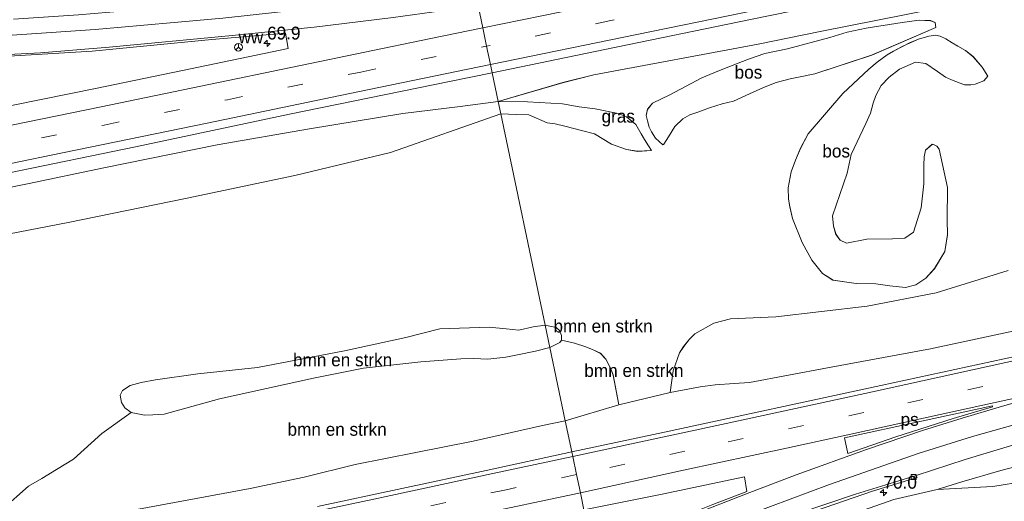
# Model space of a CAD drawing. Header units: millimetres. Extents: x 180000 to 190000, y 466229 to 468626.
# Tile 57 of 202: x 182049 to 182240, y 467995 to 468089. Entities that reach past the tile are written whole.
import ezdxf
from ezdxf.enums import TextEntityAlignment as Align

# ---------------------------------------------------------------- set-up
doc = ezdxf.new("R2010")
doc.units = ezdxf.units.MM
doc.linetypes.add('39strp', pattern=[12, 3, -9])
for name, color, linetype, lineweight in [('as-bs-kilometr', 13, 'Continuous', 18), ('bp-b5-bomenstruiken', 93, 'Continuous', 18), ('bp-b5-bos', 93, 'Continuous', 18), ('bp-b5-grasland', 93, 'Continuous', 18), ('bw-bs-rona', 8, 'Continuous', 18), ('gw-bs-kruinlijn', 93, 'Continuous', 18), ('gw-bs-teenlijn', 93, 'Continuous', 18), ('mk-b5-vlakmark', 8, 'Continuous', 18), ('mk-bs-39streep 0.15', 8, '39strp', 18), ('mk-bs-streep 0.15', 8, 'Continuous', 18), ('og-bs-hulpgeometrie', 53, 'Continuous', 18), ('vh-b5-verh_soort', 8, 'Continuous', 18), ('wh-bs-kolk', 8, 'Continuous', 18)]:
    doc.layers.add(name, color=color, linetype=linetype, lineweight=lineweight)
doc.styles.add('rtw_iso', font='iso-rtw.shx')

# ---------------------------------------------------------------- blocks, each defined once
blk = doc.blocks.new('kolk')
blk.add_lwpolyline([(-0.5, -0.5), (0.5, -0.5), (0.5, 0.5), (-0.5, 0.5)], close=True)
blk = doc.blocks.new('wegwijzer')
for q in [(-0.53, -0.53), (0, 0.75), (0.53, -0.53)]:
    blk.add_line((0, 0), q)
blk.add_circle((0, 0), 0.75)
blk = doc.blocks.new('dtbattr')
at = {"style": 'rtw_iso'}
blk.add_attdef('TAG', (0.59, 0.87), '', height=2.5, dxfattribs=at)
blk = doc.blocks.new('dtbattr-r')
at = {"style": 'rtw_iso'}
blk.add_attdef('TAG', text='', height=2.5, dxfattribs=at).set_placement((0, 0), align=Align.MIDDLE_CENTER)
blk = doc.blocks.new('d33az_ACAD_1_FMEBLOCK78')
at = {"layer": 'bp-b5-bos'}
blk.add_polyline3d([(-91.71, -41.87, 35.55), (-105.76, -46.26, 35.59), (-119.18, -48.81, 35.5), (-136.96, -50.91, 35.41), (-145.8, -51.33, 35.53), (-149.03, -52.14, 35.49), (-152.75, -54.21, 35.66), (-153.81, -55.25, 35.85), (-154.94, -56.71, 35.94), (-155.77, -57.94, 36.08), (-156.98, -61.43, 36.94), (-157.57, -65.67, 37.51), (-167.59, -68.03, 37.69), (-168.65, -62.24, 39.6), (-169.17, -60.89, 39.89), (-170.08, -59.17, 40.22), (-171.16, -58.03, 40.55), (-172.59, -57.31, 41.1), (-173.99, -56.76, 41.41), (-176.18, -56.06, 41.76), (-178.71, -55.48, 41.99), (-178.7, -54.53, 41.99), (-179.13, -53.58, 41.99), (-179.78, -52.99, 41.99), (-181.91, -52.52, 41.99), (-190.55, -11.38, 36.58), (-187.59, -11.53, 36.5), (-185.09, -11.59, 36.5), (-181.51, -13.16, 36.38), (-179.99, -13.3, 36.38), (-178.08, -13.79, 36.37), (-174.82, -14.62, 36.33), (-172.3, -15.26, 36.32), (-168.98, -17.29, 36.39), (-166.09, -18.33, 36.39), (-163.92, -18.69, 36.38), (-161.18, -18.54, 36.34), (-161.81, -17.6, 36.55), (-162.57, -16.37, 36.82), (-163.21, -15.28, 37.03), (-163.7, -14.37, 37.19), (-164.28, -13.44, 37.3), (-166.05, -11.99, 37.42), (-167.7, -11.35, 37.47), (-172.17, -10.44, 37.44), (-175.31, -10.04, 37.26), (-178.53, -9.44, 37.1), (-185.36, -9.08, 36.93), (-191.05, -9.01, 36.92), (-178.51, -5.32, 37.15), (-172.41, -3.8, 37.12), (-140.41, 2.21, 37.1), (-128.34, 4.63, 36.98), (-84.01, 13.45, 37.36)], dxfattribs=at)
for points in [[(-160.43, -16.11, 36.48), (-159.01, -17.42, 36.17), (-158.86, -17.33, 36.06), (-158.79, -17.29, 36.05), (-157.91, -15.87, 35.73), (-156.64, -13.87, 35.56), (-155.11, -12.37, 35.49), (-153.71, -11.59, 35.41), (-151.99, -10.98, 35.31), (-149.89, -10.22, 35.2), (-147.44, -9.45, 35.09), (-145.25, -8.95, 34.97), (-142.09, -7.5, 34.94), (-139.38, -6.24, 34.92), (-136.93, -5.27, 34.93), (-134.18, -4.57, 34.95), (-132.27, -4.21, 34.99), (-129.36, -3.58, 35.05), (-118.32, 0.06, 35.33), (-105.83, 5.4, 36.71), (-105.94, 6.4, 36.79), (-106.88, 6.75, 36.84), (-109.08, 6.85, 36.85), (-112.4, 6.43, 36.84), (-119.39, 5.29, 36.86), (-123.06, 4.54, 36.86), (-126.49, 3.49, 36.83), (-134.7, 1.3, 36.8), (-139.13, 0.39, 36.78), (-142.32, -0.71, 36.86), (-145.78, -2.11, 36.91), (-148.31, -3.09, 37.01), (-151.39, -4.39, 37.05), (-157.63, -7.69, 37.01), (-160.98, -9.33, 36.97), (-162, -10.51, 36.94), (-162.27, -11.7, 36.91), (-162, -12.73, 36.84), (-161.63, -13.98, 36.75), (-161.21, -14.91, 36.62)], [(-130.67, -15.26, 35.17), (-132.19, -18.11, 35.19), (-133.16, -20.38, 35.3), (-133.99, -22.66, 35.57), (-134.6, -25.82, 35.7), (-134.52, -27.98, 35.87), (-134.24, -29.47, 36.06), (-133.72, -31.76, 36.08), (-131.82, -36.45, 36.06), (-129.98, -39.9, 36), (-127.89, -42.5, 35.86), (-125.85, -43.77, 35.72), (-121.32, -44.42, 35.65), (-117.53, -44.48, 35.68), (-114.76, -44.88, 35.77), (-111.74, -45.18, 35.79), (-109.7, -44.69, 35.68), (-107.75, -43.4, 35.63), (-106.07, -41.54, 35.67), (-104.04, -38.22, 35.64), (-103.52, -34.92, 35.69), (-103.59, -32.01, 35.75), (-103.54, -25.7, 36.13), (-105.16, -18.25, 36.55), (-105.63, -17.67, 36.65), (-106.13, -17.44, 36.76), (-106.52, -17.33, 36.8), (-107.8, -18.47, 37.03), (-108.06, -19.74, 37.24), (-108.17, -21.37, 37.44), (-108.17, -25.04, 37.65), (-108.64, -29.72, 37.72), (-110.17, -34.45, 37.77), (-111.86, -35.62, 37.88), (-114.28, -35.74, 37.88), (-119.26, -35.8, 37.8), (-123.24, -36.59, 37.74), (-124.47, -36, 37.76), (-125.27, -34.9, 37.73), (-125.73, -33.25, 37.74), (-125.92, -31.25, 37.75), (-123.1, -22.92, 37.81), (-122.32, -19.32, 37.99), (-119.46, -13.25, 37.67), (-118.54, -11.26, 37.54), (-117.99, -9.32, 37.45), (-117.49, -7.84, 37.38), (-116.43, -5.89, 37.32), (-114.91, -4.22, 37.33), (-112.9, -2.68, 37.41), (-109.79, -1.35, 37.62), (-107.79, -1.6, 37.58), (-105.52, -3.16, 37.43), (-103.94, -4.24, 37.27), (-102.79, -4.78, 37.1), (-100.22, -5.72, 36.91), (-99.02, -5.71, 36.82), (-98.13, -5.59, 36.75), (-96.46, -4.94, 36.54), (-95.68, -4.04, 36.45), (-96.78, -2.32, 36.33), (-98.53, -0.26, 36.31), (-100.01, 0.96, 36.33), (-101.52, 1.78, 36.38), (-102.62, 2.46, 36.42), (-103.86, 3.2, 36.47), (-104.99, 3.75, 36.47), (-105.85, 3.92, 36.49), (-107.15, 3.71, 36.49), (-109.22, 3.16, 36.41), (-110.81, 2.47, 36.32), (-112.34, 1.71, 36.23), (-114.05, 0.81, 36.05), (-115.3, 0.1, 35.85), (-117.26, -1.34, 35.6), (-118.84, -2.7, 35.49), (-123.94, -7.42, 35.35)]]:
    blk.add_polyline3d(points, close=True, dxfattribs=at)
blk = doc.blocks.new('hecto')
for p, q in [((0, 0.625), (-0.625, 0)), ((0, -0.625), (0, 0.625)), ((-0.625, 0), (0.625, 0)), ((0.625, 0), (0, -0.625))]:
    blk.add_line(p, q)

msp = doc.modelspace()

# ---------------------------------------------------------------- linework, layer by layer
at = {"layer": 'bp-b5-bomenstruiken'}
for points in [[(182151.02, 468029.05, 41.99), (182151.93, 468024.7, 42), (182149.16, 468023.96, 41.81), (182145.63, 468023.25, 41.69), (182143.34, 468022.82, 41.72), (182139.86, 468022.43, 41.81), (182137.15, 468022.56, 41.77), (182134.58, 468022.45, 41.84), (182126.79, 468021.9, 42.21), (182115.62, 468020.65, 42.32), (182105.86, 468018.69, 42.23), (182087.6, 468014.66, 41.94), (182076.82, 468011.68, 41.65), (182074.6, 468011.55, 41.7), (182072.99, 468011.51, 41.74), (182070.36, 468012.01, 41.89), (182069.15, 468012.94, 41.9), (182068.48, 468013.98, 41.89), (182068.22, 468015.41, 41.86), (182068.68, 468016.33, 41.85), (182070.16, 468017.26, 41.85), (182072.29, 468017.89, 41.82), (182075.13, 468018.41, 41.81), (182083.35, 468019.59, 41.89), (182094.99, 468020.8, 42.08), (182111.95, 468024.03, 42.33), (182123.85, 468026.64, 42.46), (182130.5, 468028.32, 42.41), (182140.13, 468028.65, 42.03), (182143.42, 468028.33, 42.03), (182145.88, 468028.06, 41.89), (182148.67, 468028.7, 41.85)], [(182153.87, 468025.63, 42), (182151.93, 468024.7, 42), (182151.02, 468029.05, 41.99), (182153.15, 468028.58, 41.99), (182153.8, 468028, 41.99), (182154.23, 468027.04, 41.99), (182154.22, 468026.09, 41.99)], [(182165.34, 468013.55, 37.69), (182154.94, 468010.39, 37.53), (182151.93, 468024.7, 42), (182153.87, 468025.63, 42), (182154.22, 468026.09, 41.99), (182156.75, 468025.51, 41.76), (182158.95, 468024.81, 41.41), (182160.34, 468024.26, 41.1), (182161.77, 468023.55, 40.55), (182162.85, 468022.41, 40.22), (182163.76, 468020.68, 39.89), (182164.28, 468019.34, 39.6)]]:
    msp.add_polyline3d(points, close=True, dxfattribs=at)
for points in [[(182045.27, 467993.11, 37.83), (182050.36, 467997.7, 38.59), (182052.99, 467999.17, 38.91), (182055.84, 468000.91, 39.26), (182059.17, 468002.95, 39.86), (182064.66, 468007.95, 40.51), (182070.36, 468012.01, 41.89), (182072.99, 468011.51, 41.74), (182074.6, 468011.55, 41.7), (182076.82, 468011.68, 41.65), (182087.6, 468014.66, 41.94), (182105.86, 468018.69, 42.23), (182115.62, 468020.65, 42.32), (182126.79, 468021.9, 42.21), (182134.58, 468022.45, 41.84), (182137.15, 468022.56, 41.77), (182139.86, 468022.43, 41.81), (182143.34, 468022.82, 41.72), (182145.63, 468023.25, 41.69), (182149.16, 468023.96, 41.81), (182151.93, 468024.7, 42), (182154.94, 468010.39, 37.53), (182150.47, 468009.5, 37.56), (182136.98, 468006.46, 37.49), (182125.81, 468004.25, 37.55), (182114.03, 468001.92, 37.42), (182104.07, 467999.41, 37.37), (182093.56, 467997.2, 37.3), (182070.05, 467992.85, 37.32)], [(182251.07, 467999.72, 36.35), (182238.2, 467997.64, 37.07), (182227.39, 467997.02, 38), (182232.18, 467998.5, 38.01), (182239.77, 468000.73, 37.91), (182249.73, 468003.31, 38.01)]]:
    msp.add_polyline3d(points, dxfattribs=at)
at = {"layer": 'bp-b5-bos'}
for points in [[(182174.07, 468064.24, 36.06), (182173.92, 468064.16, 36.17), (182172.5, 468065.46, 36.48), (182171.72, 468066.66, 36.62), (182171.3, 468067.59, 36.75), (182170.93, 468068.85, 36.84), (182170.66, 468069.87, 36.91), (182170.93, 468071.07, 36.94), (182171.95, 468072.24, 36.97), (182175.3, 468073.89, 37.01), (182181.54, 468077.18, 37.05), (182184.62, 468078.48, 37.01), (182187.15, 468079.46, 36.91), (182190.61, 468080.86, 36.86), (182193.8, 468081.96, 36.78), (182198.23, 468082.87, 36.8), (182206.44, 468085.06, 36.83), (182209.87, 468086.11, 36.86), (182213.54, 468086.86, 36.86), (182220.53, 468088, 36.84), (182223.86, 468088.43, 36.85), (182226.05, 468088.33, 36.84), (182226.99, 468087.98, 36.79), (182227.11, 468086.97, 36.71), (182214.62, 468081.63, 35.33), (182203.57, 468078, 35.05), (182200.67, 468077.36, 34.99), (182198.75, 468077.01, 34.95), (182196, 468076.3, 34.93), (182193.55, 468075.33, 34.92), (182190.84, 468074.07, 34.94), (182187.69, 468072.63, 34.97), (182185.49, 468072.12, 35.09), (182183.05, 468071.35, 35.2), (182180.94, 468070.6, 35.31), (182179.22, 468069.98, 35.41), (182177.83, 468069.2, 35.49), (182176.29, 468067.7, 35.56), (182175.02, 468065.7, 35.73), (182174.14, 468064.29, 36.05)], [(182234.4, 468081.32, 36.31), (182236.15, 468079.25, 36.33), (182237.25, 468077.53, 36.45), (182236.48, 468076.63, 36.54), (182234.8, 468075.98, 36.75), (182233.92, 468075.86, 36.82), (182232.71, 468075.86, 36.91), (182230.15, 468076.79, 37.1), (182228.99, 468077.33, 37.27), (182227.41, 468078.41, 37.43), (182225.14, 468079.98, 37.58), (182223.14, 468080.23, 37.62), (182220.03, 468078.89, 37.41), (182218.02, 468077.35, 37.33), (182216.5, 468075.68, 37.32), (182215.44, 468073.74, 37.38), (182214.94, 468072.25, 37.45), (182214.39, 468070.32, 37.54), (182213.48, 468068.32, 37.67), (182210.61, 468062.26, 37.99), (182209.83, 468058.65, 37.81), (182207.01, 468050.32, 37.75), (182207.21, 468048.32, 37.74), (182207.67, 468046.68, 37.73), (182208.46, 468045.57, 37.76), (182209.69, 468044.98, 37.74), (182213.68, 468045.77, 37.8), (182218.65, 468045.83, 37.88), (182221.07, 468045.95, 37.88), (182222.76, 468047.13, 37.77), (182224.29, 468051.85, 37.72), (182224.77, 468056.53, 37.65), (182224.76, 468060.21, 37.44), (182224.87, 468061.83, 37.24), (182225.13, 468063.1, 37.03), (182226.41, 468064.25, 36.8), (182226.8, 468064.14, 36.76), (182227.3, 468063.9, 36.65), (182227.77, 468063.33, 36.55), (182229.39, 468055.87, 36.13), (182229.34, 468049.56, 35.75), (182229.41, 468046.66, 35.69), (182228.89, 468043.36, 35.64), (182226.87, 468040.04, 35.67), (182225.18, 468038.18, 35.63), (182223.24, 468036.88, 35.68), (182221.19, 468036.39, 35.79), (182218.17, 468036.7, 35.77), (182215.4, 468037.09, 35.68), (182211.62, 468037.15, 35.65), (182207.09, 468037.81, 35.72), (182205.04, 468039.07, 35.86), (182202.95, 468041.67, 36), (182201.11, 468045.12, 36.06), (182199.21, 468049.81, 36.08), (182198.69, 468052.11, 36.06), (182198.41, 468053.59, 35.87), (182198.33, 468055.75, 35.7), (182198.94, 468058.92, 35.57), (182199.77, 468061.19, 35.3), (182200.75, 468063.47, 35.19), (182202.26, 468066.31, 35.17), (182208.99, 468074.16, 35.35), (182214.09, 468078.87, 35.49), (182215.67, 468080.23, 35.6), (182217.64, 468081.67, 35.85), (182218.88, 468082.38, 36.05), (182220.6, 468083.28, 36.23), (182222.12, 468084.05, 36.32), (182223.71, 468084.73, 36.41), (182225.78, 468085.28, 36.49), (182227.08, 468085.49, 36.49), (182227.95, 468085.33, 36.47), (182229.07, 468084.77, 36.47), (182230.31, 468084.03, 36.42), (182231.41, 468083.35, 36.38), (182232.92, 468082.53, 36.33)]]:
    msp.add_polyline3d(points, close=True, dxfattribs=at)
for points in [[(182033.18, 468044.2, 35.22), (182058.13, 468049.04, 35.29), (182080.94, 468053.72, 34.99), (182102.26, 468058.18, 35.04), (182120.9, 468062.68, 35.3), (182142.38, 468070.19, 36.58), (182151.02, 468029.05, 41.99), (182148.67, 468028.7, 41.85), (182145.88, 468028.06, 41.89), (182143.42, 468028.33, 42.03), (182140.13, 468028.65, 42.03), (182130.5, 468028.32, 42.41), (182123.85, 468026.64, 42.46), (182111.95, 468024.03, 42.33), (182094.99, 468020.8, 42.08), (182083.35, 468019.59, 41.89), (182075.13, 468018.41, 41.81), (182072.29, 468017.89, 41.82), (182070.16, 468017.26, 41.85), (182068.68, 468016.33, 41.85), (182068.22, 468015.41, 41.86), (182068.48, 468013.98, 41.89), (182069.15, 468012.94, 41.9), (182070.36, 468012.01, 41.89), (182064.66, 468007.95, 40.51), (182059.17, 468002.95, 39.86), (182055.84, 468000.91, 39.26), (182052.99, 467999.17, 38.91), (182050.36, 467997.7, 38.59), (182045.27, 467993.11, 37.83)], [(182248.83, 468029.27, 37.91), (182226.09, 468024.45, 37.9), (182206.02, 468020.71, 37.79), (182190.79, 468017.85, 37.63), (182187.83, 468017.69, 37.56), (182184.12, 468017.43, 37.51), (182181.24, 468017.05, 37.49), (182175.36, 468015.9, 37.51), (182175.95, 468020.14, 36.94), (182177.16, 468023.63, 36.08), (182178, 468024.87, 35.94), (182179.12, 468026.32, 35.85), (182180.19, 468027.37, 35.66), (182183.9, 468029.43, 35.49), (182187.14, 468030.24, 35.53), (182195.98, 468030.67, 35.41), (182213.76, 468032.76, 35.5), (182227.17, 468035.31, 35.59), (182241.23, 468039.71, 35.55)], [(182251.99, 467989.14, 38.91), (182238.16, 467985.37, 39.63), (182226.88, 467982.2, 39.78), (182216.75, 467979.3, 39.25), (182199.67, 467974.2, 37.14), (182191.03, 467971.64, 35.11), (182186.45, 467970.22, 34.83), (182173.86, 467966.78, 34.95), (182165.75, 467958.9, 35.09), (182164.76, 467963.62, 35.27), (182166.97, 467965.1, 35.18), (182172.99, 467968.7, 35.02), (182177.59, 467971.38, 34.8), (182188.58, 467975.08, 34.82), (182197.5, 467978.63, 36.21), (182201.55, 467981.73, 37.08), (182204.55, 467988.2, 38.14), (182207.65, 467990.64, 38.17), (182211.73, 467992.58, 38.13), (182218.92, 467995.06, 38.06), (182227.39, 467997.02, 38), (182238.2, 467997.64, 37.07), (182251.07, 467999.72, 36.35)]]:
    msp.add_polyline3d(points, dxfattribs=at)
at = {"layer": 'bp-b5-grasland'}
for points in [[(182248.92, 468095.02, 37.36), (182204.6, 468086.2, 36.98), (182192.52, 468083.78, 37.1), (182160.52, 468077.78, 37.12), (182154.43, 468076.26, 37.15), (182141.89, 468072.57, 36.92), (182140.7, 468078.2, 37.31), (182162.61, 468082.71, 37.39), (182191.02, 468088.57, 37.49), (182220.78, 468094.65, 37.55), (182245.35, 468099.83, 37.69)], [(182044.32, 468081.26, 36.17), (182062.79, 468082.4, 36.43), (182086.07, 468084.64, 36.66), (182100.44, 468085.88, 36.81), (182100.93, 468082.92, 36.99), (182081.95, 468078.96, 36.94), (182063.72, 468075.2, 36.86), (182041.53, 468070.68, 36.74)], [(182046.58, 468058.71, 37.07), (182071.2, 468063.79, 37.16), (182101.24, 468070.09, 37.2), (182132.38, 468076.47, 37.32), (182140.7, 468078.2, 37.31), (182141.89, 468072.57, 36.92), (182134.45, 468071.64, 36.87), (182123.29, 468070.25, 36.87), (182105.13, 468067.27, 36.91), (182087.11, 468064.15, 37.05), (182065.07, 468059.69, 37.01), (182050.17, 468056.53, 36.95), (182031.2, 468052.73, 36.9)], [(182031.2, 468052.73, 36.9), (182050.17, 468056.53, 36.95), (182065.07, 468059.69, 37.01), (182087.11, 468064.15, 37.05), (182105.13, 468067.27, 36.91), (182123.29, 468070.25, 36.87), (182134.45, 468071.64, 36.87), (182141.89, 468072.57, 36.92), (182142.38, 468070.19, 36.58), (182120.9, 468062.68, 35.3), (182102.26, 468058.18, 35.04), (182080.94, 468053.72, 34.99), (182058.13, 468049.04, 35.29), (182033.18, 468044.2, 35.22)], [(182250.06, 468024.58, 38.34), (182216.4, 468017.26, 38.25), (182174.29, 468008.23, 38.15), (182156.2, 468004.37, 37.98), (182154.94, 468010.39, 37.53), (182165.34, 468013.55, 37.69), (182175.36, 468015.9, 37.51), (182181.24, 468017.05, 37.49), (182184.12, 468017.43, 37.51), (182187.83, 468017.69, 37.56), (182190.79, 468017.85, 37.63), (182206.02, 468020.71, 37.79), (182226.09, 468024.45, 37.9), (182248.83, 468029.27, 37.91)], [(182070.05, 467992.85, 37.32), (182093.56, 467997.2, 37.3), (182104.07, 467999.41, 37.37), (182114.03, 468001.92, 37.42), (182125.81, 468004.25, 37.55), (182136.98, 468006.46, 37.49), (182150.47, 468009.5, 37.56), (182154.94, 468010.39, 37.53), (182156.2, 468004.37, 37.98), (182139.53, 468000.73, 37.96), (182106.69, 467993.73, 37.87)], [(182203.66, 467992.89, 37.92), (182214.81, 467996.74, 38.06), (182223.47, 467999.37, 38.16), (182223.3, 467999.79, 38.22), (182232.84, 468002.87, 38.35), (182247.25, 468007.24, 38.44)], [(182249.73, 468003.31, 38.01), (182239.77, 468000.73, 37.91), (182232.18, 467998.5, 38.01), (182227.39, 467997.02, 38), (182218.92, 467995.06, 38.06), (182211.73, 467992.58, 38.13)]]:
    msp.add_polyline3d(points, dxfattribs=at)
for points in [[(182171.76, 468063.03, 36.34), (182169.02, 468062.89, 36.38), (182166.84, 468063.25, 36.39), (182163.95, 468064.28, 36.39), (182160.63, 468066.32, 36.32), (182158.11, 468066.95, 36.33), (182154.86, 468067.79, 36.37), (182152.94, 468068.27, 36.38), (182151.42, 468068.41, 36.38), (182147.84, 468069.98, 36.5), (182145.35, 468070.05, 36.5), (182142.38, 468070.19, 36.58), (182141.89, 468072.57, 36.92), (182147.58, 468072.49, 36.93), (182154.4, 468072.13, 37.1), (182157.62, 468071.53, 37.26), (182160.76, 468071.14, 37.44), (182165.23, 468070.22, 37.47), (182166.88, 468069.58, 37.42), (182168.65, 468068.14, 37.3), (182169.23, 468067.2, 37.19), (182169.72, 468066.3, 37.03), (182170.36, 468065.2, 36.82), (182171.12, 468063.98, 36.55)], [(182166.03, 467986.54, 38.07), (182160.53, 467983.75, 37.94), (182158.57, 467993.09, 38.27), (182173.49, 467996.08, 38.28), (182189.86, 467999.51, 38.34), (182190.33, 467996.66, 38.28), (182183.65, 467994.13, 38.2), (182174.26, 467990.33, 38.1)]]:
    msp.add_polyline3d(points, close=True, dxfattribs=at)
at = {"layer": 'gw-bs-kruinlijn'}
for points in [[(182227.11, 468086.97, 36.71), (182226.99, 468087.98, 36.79), (182226.05, 468088.33, 36.84), (182223.86, 468088.43, 36.85), (182220.53, 468088, 36.84), (182213.54, 468086.86, 36.86), (182209.87, 468086.11, 36.86), (182206.44, 468085.06, 36.83), (182198.23, 468082.87, 36.8)], [(182174.14, 468064.29, 36.05), (182174.07, 468064.24, 36.06), (182173.92, 468064.16, 36.17), (182172.5, 468065.46, 36.48), (182171.72, 468066.66, 36.62), (182171.3, 468067.59, 36.75), (182170.93, 468068.85, 36.84), (182170.66, 468069.87, 36.91), (182170.93, 468071.07, 36.94), (182171.95, 468072.24, 36.97), (182175.3, 468073.89, 37.01), (182181.54, 468077.18, 37.05), (182184.62, 468078.48, 37.01), (182187.15, 468079.46, 36.91), (182190.61, 468080.86, 36.86), (182193.8, 468081.96, 36.78), (182198.23, 468082.87, 36.8)], [(182237.25, 468077.53, 36.45), (182236.48, 468076.63, 36.54), (182234.8, 468075.98, 36.75), (182233.92, 468075.86, 36.82), (182232.71, 468075.86, 36.91), (182230.15, 468076.79, 37.1), (182228.99, 468077.33, 37.27), (182227.41, 468078.41, 37.43), (182225.14, 468079.98, 37.58), (182223.14, 468080.23, 37.62), (182220.03, 468078.89, 37.41), (182218.02, 468077.35, 37.33), (182216.5, 468075.68, 37.32), (182215.44, 468073.74, 37.38), (182214.94, 468072.25, 37.45), (182214.39, 468070.32, 37.54), (182213.48, 468068.32, 37.67), (182210.61, 468062.26, 37.99)], [(182031.2, 468052.73, 36.9), (182050.17, 468056.53, 36.95), (182065.07, 468059.69, 37.01), (182087.11, 468064.15, 37.05), (182105.13, 468067.27, 36.91), (182123.29, 468070.25, 36.87), (182134.45, 468071.64, 36.87), (182141.89, 468072.57, 36.92)], [(182171.76, 468063.03, 36.34), (182171.12, 468063.98, 36.55), (182170.36, 468065.2, 36.82), (182169.72, 468066.3, 37.03), (182169.23, 468067.2, 37.19), (182168.65, 468068.14, 37.3), (182166.88, 468069.58, 37.42), (182165.23, 468070.22, 37.47), (182160.76, 468071.14, 37.44), (182157.62, 468071.53, 37.26), (182154.4, 468072.13, 37.1), (182147.58, 468072.49, 36.93), (182141.89, 468072.57, 36.92)], [(182210.61, 468062.26, 37.99), (182209.83, 468058.65, 37.81), (182207.01, 468050.32, 37.75), (182207.21, 468048.32, 37.74), (182207.67, 468046.68, 37.73), (182208.46, 468045.57, 37.76), (182209.69, 468044.98, 37.74), (182213.68, 468045.77, 37.8), (182218.65, 468045.83, 37.88), (182221.07, 468045.95, 37.88), (182222.76, 468047.13, 37.77), (182224.29, 468051.85, 37.72), (182224.77, 468056.53, 37.65), (182224.76, 468060.21, 37.44), (182224.87, 468061.83, 37.24), (182225.13, 468063.1, 37.03), (182226.41, 468064.25, 36.8)], [(182151.02, 468029.05, 41.99), (182148.67, 468028.7, 41.85), (182145.88, 468028.06, 41.89), (182143.42, 468028.33, 42.03), (182140.13, 468028.65, 42.03), (182130.5, 468028.32, 42.41), (182123.85, 468026.64, 42.46), (182111.95, 468024.03, 42.33), (182094.99, 468020.8, 42.08), (182083.35, 468019.59, 41.89), (182075.13, 468018.41, 41.81), (182072.29, 468017.89, 41.82), (182070.16, 468017.26, 41.85), (182068.68, 468016.33, 41.85), (182068.22, 468015.41, 41.86), (182068.48, 468013.98, 41.89), (182069.15, 468012.94, 41.9), (182070.36, 468012.01, 41.89)], [(182151.93, 468024.7, 42), (182153.87, 468025.63, 42), (182154.22, 468026.09, 41.99), (182154.23, 468027.04, 41.99), (182153.8, 468028, 41.99), (182153.15, 468028.58, 41.99), (182151.02, 468029.05, 41.99)], [(182175.36, 468015.9, 37.51), (182181.24, 468017.05, 37.49), (182184.12, 468017.43, 37.51), (182187.83, 468017.69, 37.56), (182190.79, 468017.85, 37.63), (182206.02, 468020.71, 37.79), (182226.09, 468024.45, 37.9), (182248.83, 468029.27, 37.91)], [(182070.36, 468012.01, 41.89), (182072.99, 468011.51, 41.74), (182074.6, 468011.55, 41.7), (182076.82, 468011.68, 41.65), (182087.6, 468014.66, 41.94), (182105.86, 468018.69, 42.23), (182115.62, 468020.65, 42.32), (182126.79, 468021.9, 42.21), (182134.58, 468022.45, 41.84), (182137.15, 468022.56, 41.77), (182139.86, 468022.43, 41.81), (182143.34, 468022.82, 41.72), (182145.63, 468023.25, 41.69), (182149.16, 468023.96, 41.81), (182151.93, 468024.7, 42)], [(182227.39, 467997.02, 38), (182232.18, 467998.5, 38.01), (182239.77, 468000.73, 37.91), (182249.73, 468003.31, 38.01), (182267.83, 468007.02, 38.15), (182289.04, 468012, 38.34)]]:
    msp.add_polyline3d(points, dxfattribs=at)
at = {"layer": 'gw-bs-teenlijn'}
for points in [[(182227.11, 468086.97, 36.71), (182214.62, 468081.63, 35.33), (182203.57, 468078, 35.05), (182200.67, 468077.36, 34.99), (182198.75, 468077.01, 34.95), (182196, 468076.3, 34.93), (182193.55, 468075.33, 34.92), (182190.84, 468074.07, 34.94), (182187.69, 468072.63, 34.97), (182185.49, 468072.12, 35.09), (182183.05, 468071.35, 35.2), (182180.94, 468070.6, 35.31), (182179.22, 468069.98, 35.41), (182177.83, 468069.2, 35.49), (182176.29, 468067.7, 35.56), (182175.02, 468065.7, 35.73), (182174.14, 468064.29, 36.05)], [(182226.41, 468064.25, 36.8), (182226.8, 468064.14, 36.76), (182227.3, 468063.9, 36.65), (182227.77, 468063.33, 36.55), (182229.39, 468055.87, 36.13), (182229.34, 468049.56, 35.75), (182229.41, 468046.66, 35.69), (182228.89, 468043.36, 35.64), (182226.87, 468040.04, 35.67), (182225.18, 468038.18, 35.63), (182223.24, 468036.88, 35.68), (182221.19, 468036.39, 35.79), (182218.17, 468036.7, 35.77), (182215.4, 468037.09, 35.68), (182211.62, 468037.15, 35.65), (182207.09, 468037.81, 35.72), (182205.04, 468039.07, 35.86), (182202.95, 468041.67, 36), (182201.11, 468045.12, 36.06), (182199.21, 468049.81, 36.08), (182198.69, 468052.11, 36.06), (182198.41, 468053.59, 35.87), (182198.33, 468055.75, 35.7), (182198.94, 468058.92, 35.57), (182199.77, 468061.19, 35.3), (182200.75, 468063.47, 35.19), (182202.26, 468066.31, 35.17), (182208.99, 468074.16, 35.35), (182214.09, 468078.87, 35.49), (182215.67, 468080.23, 35.6), (182217.64, 468081.67, 35.85), (182218.88, 468082.38, 36.05), (182220.6, 468083.28, 36.23), (182222.12, 468084.05, 36.32), (182223.71, 468084.73, 36.41), (182225.78, 468085.28, 36.49), (182227.08, 468085.49, 36.49), (182227.95, 468085.33, 36.47), (182229.07, 468084.77, 36.47), (182230.31, 468084.03, 36.42), (182231.41, 468083.35, 36.38), (182232.92, 468082.53, 36.33), (182234.4, 468081.32, 36.31), (182236.15, 468079.25, 36.33), (182237.25, 468077.53, 36.45)], [(182142.38, 468070.19, 36.58), (182120.9, 468062.68, 35.3), (182102.26, 468058.18, 35.04), (182080.94, 468053.72, 34.99), (182058.13, 468049.04, 35.29), (182033.18, 468044.2, 35.22), (182010.06, 468038.46, 34.89), (181992.29, 468034.89, 34.81), (181967.76, 468029.54, 34.87), (181949.2, 468026.08, 34.59), (181933.75, 468023.01, 34.45), (181918.21, 468020.36, 34.43), (181900.07, 468016.73, 34.58)], [(182142.38, 468070.19, 36.58), (182145.35, 468070.05, 36.5), (182147.84, 468069.98, 36.5), (182151.42, 468068.41, 36.38), (182152.94, 468068.27, 36.38), (182154.86, 468067.79, 36.37), (182158.11, 468066.95, 36.33), (182160.63, 468066.32, 36.32), (182163.95, 468064.28, 36.39), (182166.84, 468063.25, 36.39), (182169.02, 468062.89, 36.38), (182171.76, 468063.03, 36.34)], [(182187.14, 468030.24, 35.53), (182195.98, 468030.67, 35.41), (182213.76, 468032.76, 35.5), (182227.17, 468035.31, 35.59), (182241.23, 468039.71, 35.55)], [(182175.36, 468015.9, 37.51), (182175.95, 468020.14, 36.94), (182177.16, 468023.63, 36.08), (182178, 468024.87, 35.94), (182179.12, 468026.32, 35.85), (182180.19, 468027.37, 35.66), (182183.9, 468029.43, 35.49), (182187.14, 468030.24, 35.53)], [(182175.36, 468015.9, 37.51), (182165.34, 468013.55, 37.69), (182154.94, 468010.39, 37.53)], [(182154.94, 468010.39, 37.53), (182150.47, 468009.5, 37.56), (182136.98, 468006.46, 37.49), (182125.81, 468004.25, 37.55), (182114.03, 468001.92, 37.42), (182104.07, 467999.41, 37.37), (182093.56, 467997.2, 37.3), (182070.05, 467992.85, 37.32), (182053.94, 467990.03, 37.27), (182046.84, 467988.81, 37.14), (182043.67, 467989.11, 36.94)], [(182290.66, 468007.13, 36.11), (182281.88, 468004.93, 36.13), (182271.58, 468002.92, 36.23), (182251.07, 467999.72, 36.35), (182238.2, 467997.64, 37.07), (182227.39, 467997.02, 38)]]:
    msp.add_polyline3d(points, dxfattribs=at)
at = {"layer": 'mk-b5-vlakmark'}
msp.add_polyline3d([(182219.32, 468007.26, 38.46), (182209.95, 468004.02, 38.47), (182209.31, 468007.07, 38.42), (182224.33, 468010.33, 38.46), (182238.14, 468013.35, 38.49), (182238.16, 468013.16, 38.49), (182230.5, 468010.86, 38.46)], close=True, dxfattribs=at)
at = {"layer": 'mk-bs-39streep 0.15'}
for points in [[(182510.11, 468161.17, 38.24), (182499.25, 468158.73, 38.24), (182475.33, 468153.47, 38.19), (182451.45, 468148.25, 38.14), (182415.45, 468140.61, 38.03), (182379.51, 468133.11, 37.95), (182343.55, 468125.59, 37.9), (182307.65, 468118.14, 37.8), (182271.64, 468110.68, 37.72), (182235.75, 468103.21, 37.59), (182199.72, 468095.78, 37.51), (182163.79, 468088.34, 37.36), (182139.62, 468083.38, 37.28)], [(181790.96, 468012.17, 35.96), (181803.1, 468014.66, 36.2), (181827.34, 468019.5, 36.26), (181851.68, 468024.39, 36.38), (181876, 468029.31, 36.48), (181900.31, 468034.22, 36.56), (181924.62, 468039.19, 36.6), (181948.99, 468044.19, 36.71), (181984.05, 468051.35, 36.83), (182017.19, 468058.15, 36.93), (182041.13, 468063.07, 37), (182065.12, 468067.99, 37.08), (182089.13, 468072.94, 37.14), (182115.11, 468078.33, 37.2), (182139.62, 468083.38, 37.28)], [(182528.22, 468082.48, 38.94), (182524.07, 468081.46, 38.95), (182501.22, 468076.08, 38.93), (182478.3, 468070.76, 38.85), (182443.93, 468062.91, 38.83), (182409.64, 468055.21, 38.77), (182386.69, 468050.08, 38.74), (182352.3, 468042.41, 38.7), (182329.18, 468037.34, 38.65), (182305.93, 468032.3, 38.62), (182271.07, 468024.7, 38.53), (182259.47, 468022.18, 38.49), (182236.29, 468017.09, 38.42), (182213.07, 468012.02, 38.39), (182178.25, 468004.48, 38.3), (182157.13, 467999.93, 38.23)], [(182157.13, 467999.93, 38.23), (182143.4, 467996.99, 38.23), (182096.89, 467987.09, 38.07), (182061.9, 467979.69, 37.95), (182015.29, 467969.87, 37.85), (181980.31, 467962.54, 37.73), (181945.32, 467955.23, 37.52), (181910.5, 467947.98, 37.37), (181875.36, 467940.64, 37.27), (181840.39, 467933.37, 37.13), (181807.12, 467926.44, 36.73)]]:
    msp.add_polyline3d(points, dxfattribs=at)
at = {"layer": 'mk-bs-streep 0.15'}
for points in [[(182140.38, 468079.76, 37.32), (182168.88, 468085.62, 37.42), (182189.51, 468089.88, 37.48), (182219, 468095.99, 37.59), (182251.86, 468102.87, 37.68), (182280.97, 468108.84, 37.75), (182310.75, 468115.06, 37.86), (182340.39, 468121.19, 37.91), (182368.5, 468127.03, 38.01), (182400.46, 468133.71, 38.06), (182430.08, 468139.95, 38.12), (182460.61, 468146.48, 38.23), (182488.85, 468152.66, 38.28), (182510.95, 468157.55, 38.31)], [(182138.86, 468086.96, 37.17), (182150.37, 468089.28, 37.23), (182171.42, 468093.62, 37.31), (182195.9, 468098.69, 37.42), (182219.32, 468103.55, 37.45), (182233.12, 468106.39, 37.51)], [(182137.2, 468094.87, 37.03), (182132.17, 468094.17, 37.03), (182108.91, 468091.09, 36.86), (182088.24, 468088.83, 36.69), (182063.37, 468086.6, 36.49), (182040.43, 468085.08, 36.19), (182019.12, 468084.22, 35.81), (182000.48, 468083.9, 35.36), (181981.91, 468083.97, 34.92), (181957.66, 468084.59, 34.23), (181932.33, 468085.93, 33.38), (181903.64, 468088.28, 32.44), (181880.2, 468090.69, 31.6), (181861.68, 468092.7, 30.98), (181842.22, 468094.69, 30.52), (181830.09, 468095.87, 30.26), (181815.15, 468096.91, 30.05), (181806.64, 468097.27, 29.95), (181798.45, 468097.14, 29.89), (181791.43, 468096.74, 29.88), (181781.77, 468095.78, 29.88), (181770.07, 468094.29, 29.86), (181763.16, 468093.45, 29.79)], [(182137.96, 468091.26, 36.92), (182134.62, 468090.77, 37.01), (182121.43, 468088.96, 36.9), (182106.02, 468087.08, 36.88), (182089.38, 468085.37, 36.7), (182066.09, 468083.15, 36.38), (182052.7, 468082.09, 36.26), (182036.35, 468081.21, 36.07)], [(182138.86, 468086.96, 37.17), (182128.45, 468084.78, 37.17), (182103.37, 468079.61, 37.09), (182064.54, 468071.58, 36.96), (182033.04, 468065.11, 36.88), (182002.06, 468058.74, 36.8), (181974.38, 468053.09, 36.68), (181947.1, 468047.53, 36.62), (181917.17, 468041.4, 36.49), (181888.02, 468035.5, 36.41), (181859.55, 468029.7, 36.32), (181831.24, 468024.02, 36.17), (181803.78, 468018.48, 36.04), (181790.2, 468015.75, 35.88)], [(182156.39, 468003.46, 38.06), (182167.86, 468005.93, 38.19), (182186.26, 468009.89, 38.21), (182214.75, 468016.07, 38.32), (182250.49, 468023.93, 38.39), (182273.42, 468028.88, 38.44), (182326.63, 468040.5, 38.5), (182351.04, 468045.83, 38.57), (182392.91, 468055.17, 38.68), (182415.88, 468060.27, 38.68), (182444.57, 468066.71, 38.72), (182488.01, 468076.7, 38.8), (182505.76, 468080.83, 38.8), (182527.42, 468085.96, 38.82)], [(181791.71, 468008.59, 36.07), (181794.82, 468009.22, 36.17), (181818.81, 468014.05, 36.26), (181846.17, 468019.56, 36.4), (181875.4, 468025.48, 36.49), (181904.75, 468031.44, 36.58), (181935.03, 468037.55, 36.7), (181966.96, 468044.08, 36.81), (181998.19, 468050.51, 36.9), (182026.71, 468056.35, 36.97), (182056.97, 468062.59, 37.07), (182085.2, 468068.34, 37.21), (182114.55, 468074.45, 37.26), (182140.38, 468079.76, 37.32)], [(182529.57, 468076.6, 39.07), (182516.27, 468072.79, 39.05), (182500.69, 468068.32, 39.04), (182498.7, 468067.8, 39.03), (182471.24, 468061.46, 38.99), (182441.9, 468054.81, 38.95), (182414.2, 468048.6, 38.92), (182385.53, 468042.12, 38.85), (182353.76, 468035.1, 38.77), (182322.48, 468028.25, 38.76), (182298.47, 468023.06, 38.66), (182280.81, 468019.13, 38.62), (182267.26, 468015.96, 38.61), (182257.79, 468013.69, 38.56), (182246.72, 468010.85, 38.53), (182234.24, 468007.35, 38.48), (182223.66, 468004.02, 38.43), (182206.39, 467998, 38.3), (182191.11, 467992.32, 38.07), (182179.34, 467987.66, 37.97), (182168.16, 467982.67, 37.9), (182161.45, 467979.37, 37.87)], [(182253.21, 468017.15, 38.48), (182241.36, 468014.55, 38.46), (182227.98, 468011.61, 38.44), (182210.55, 468007.81, 38.43), (182198.02, 468005.06, 38.38), (182177.98, 468000.77, 38.35), (182157.88, 467996.39, 38.31)], [(182160.62, 467983.3, 38), (182162.28, 467984.14, 38.04), (182170.75, 467988.25, 38.08), (182179.72, 467992.1, 38.17), (182190.07, 467996.15, 38.27), (182199.94, 467999.89, 38.39), (182213.64, 468004.83, 38.46), (182224.51, 468008.5, 38.46), (182232.23, 468010.93, 38.47), (182240.09, 468013.23, 38.5), (182247.89, 468015.46, 38.49), (182253.29, 468016.85, 38.5)], [(181806.21, 467929.91, 36.66), (181817.19, 467932.22, 36.94), (181838.67, 467936.66, 37.04), (181856.27, 467940.38, 37.12), (181878.11, 467944.93, 37.22), (181899.37, 467949.35, 37.28), (181919.77, 467953.57, 37.4), (181936.72, 467957.15, 37.47), (181957.29, 467961.43, 37.56), (181985.59, 467967.36, 37.63), (182016.14, 467973.7, 37.76), (182042.12, 467979.14, 37.83), (182060.2, 467982.96, 37.87), (182076.38, 467986.38, 37.94), (182098.97, 467991.21, 37.98), (182117.66, 467995.17, 37.96), (182140.83, 468000.13, 38.06), (182156.39, 468003.46, 38.06)], [(181861.27, 467934.05, 37.24), (181874.18, 467936.73, 37.33), (181897.37, 467941.61, 37.41), (181921.37, 467946.56, 37.5), (181944.37, 467951.42, 37.61), (181960.92, 467954.82, 37.67), (181995.47, 467962.05, 37.83), (182025.45, 467968.31, 37.91), (182055.4, 467974.61, 37.98), (182082.78, 467980.41, 38.05), (182108.3, 467985.85, 38.11), (182136.39, 467991.84, 38.21), (182157.88, 467996.39, 38.31)]]:
    msp.add_polyline3d(points, dxfattribs=at)
at = {"layer": 'og-bs-hulpgeometrie'}
msp.add_polyline3d([(182158.57, 467993.09, 38.27), (182157.88, 467996.39, 38.31), (182157.13, 467999.93, 38.23), (182156.39, 468003.46, 38.06), (182156.2, 468004.37, 37.98), (182154.94, 468010.39, 37.53), (182151.93, 468024.7, 42), (182151.02, 468029.05, 41.99), (182142.38, 468070.19, 36.58), (182141.89, 468072.57, 36.92), (182140.7, 468078.2, 37.31), (182140.38, 468079.76, 37.32), (182139.62, 468083.38, 37.28), (182138.86, 468086.96, 37.17), (182137.96, 468091.26, 36.92), (182137.2, 468094.87, 37.03), (182136.46, 468098.43, 36.82), (182136.35, 468098.92, 36.79), (182132.93, 468115.22, 35.88), (182120.98, 468172.13, 35.59)], dxfattribs=at)
at = {"layer": 'vh-b5-verh_soort'}
for points in [[(182245.35, 468099.83, 37.69), (182220.78, 468094.65, 37.55), (182191.02, 468088.57, 37.49), (182162.61, 468082.71, 37.39), (182140.7, 468078.2, 37.31), (182140.38, 468079.76, 37.32), (182139.62, 468083.38, 37.28), (182138.86, 468086.96, 37.17), (182137.96, 468091.26, 36.92), (182137.2, 468094.87, 37.03), (182136.46, 468098.43, 36.82), (182143.72, 468099.49, 36.91), (182158.63, 468101.86, 36.96), (182179.8, 468105.38, 37.09), (182201.96, 468109.01, 37.17), (182222.88, 468112.57, 37.24), (182234.71, 468114.71, 37.31), (182249.56, 468117.67, 37.33)], [(182047.46, 468088.6, 35.98), (182060.09, 468089.46, 36.15), (182069.26, 468090.26, 36.33), (182087.49, 468092.1, 36.42), (182098.03, 468093.31, 36.53), (182114.81, 468095.42, 36.65), (182124.7, 468096.73, 36.71), (182136.46, 468098.43, 36.82), (182137.2, 468094.87, 37.03), (182137.96, 468091.26, 36.92), (182138.86, 468086.96, 37.17), (182139.62, 468083.38, 37.28), (182140.38, 468079.76, 37.32), (182140.7, 468078.2, 37.31), (182132.38, 468076.47, 37.32), (182101.24, 468070.09, 37.2), (182071.2, 468063.79, 37.16), (182046.58, 468058.71, 37.07)], [(182041.53, 468070.68, 36.74), (182063.72, 468075.2, 36.86), (182081.95, 468078.96, 36.94), (182100.93, 468082.92, 36.99), (182100.44, 468085.88, 36.81), (182086.07, 468084.64, 36.66), (182062.79, 468082.4, 36.43), (182044.32, 468081.26, 36.17)], [(182183.65, 467994.13, 38.2), (182190.33, 467996.66, 38.28), (182189.86, 467999.51, 38.34), (182173.49, 467996.08, 38.28), (182158.57, 467993.09, 38.27), (182157.88, 467996.39, 38.31), (182157.13, 467999.93, 38.23), (182156.39, 468003.46, 38.06), (182156.2, 468004.37, 37.98), (182174.29, 468008.23, 38.15), (182216.4, 468017.26, 38.25), (182250.06, 468024.58, 38.34)], [(182247.25, 468007.24, 38.44), (182232.84, 468002.87, 38.35), (182223.3, 467999.79, 38.22), (182211.47, 467996.12, 38.17), (182200.28, 467992.37, 38)], [(182106.69, 467993.73, 37.87), (182139.53, 468000.73, 37.96), (182156.2, 468004.37, 37.98), (182156.39, 468003.46, 38.06), (182157.13, 467999.93, 38.23), (182157.88, 467996.39, 38.31), (182158.57, 467993.09, 38.27)]]:
    msp.add_polyline3d(points, dxfattribs=at)
msp.add_polyline3d([(182166.34, 467977.72, 37.61), (182162.25, 467975.57, 37.56), (182162.16, 467975.97, 37.58), (182170.43, 467980.37, 37.7), (182173.38, 467981.75, 37.75), (182182.23, 467985.54, 37.73), (182189.92, 467988.45, 37.84), (182200.28, 467992.37, 38), (182211.47, 467996.12, 38.17), (182223.3, 467999.79, 38.22), (182223.47, 467999.37, 38.16), (182214.81, 467996.74, 38.06), (182203.66, 467992.89, 37.92), (182191.27, 467988.45, 37.77), (182183.32, 467985.38, 37.71), (182177.26, 467982.79, 37.69), (182170.69, 467979.92, 37.63)], close=True, dxfattribs=at)

# ---------------------------------------------------------------- block references
at = {"layer": 'as-bs-kilometr'}
ref = msp.add_blockref('dtbattr', (182096.85, 468083.91, 36.77), dxfattribs=at)
ref.add_attrib('TAG', '69.9', dxfattribs={"layer": '0', "height": 2.5, "style": 'rtw_iso'}).set_placement((182096.85, 468083.91, 36.77), align=Align.BOTTOM_LEFT)
for p in [(182096.85, 468083.91, 36.77), (182216.92, 467996.44, 38.11)]:
    msp.add_blockref('hecto', p, dxfattribs=at)
ref = msp.add_blockref('dtbattr', (182216.92, 467996.44, 38.11), dxfattribs=at)
ref.add_attrib('TAG', '70.0', dxfattribs={"layer": '0', "height": 2.5, "style": 'rtw_iso'}).set_placement((182216.92, 467996.44, 38.11), align=Align.BOTTOM_LEFT)
at = {"layer": 'bp-b5-bomenstruiken'}
ref = msp.add_blockref('dtbattr-r', (182152.63, 468026.86, 41.99), dxfattribs=at)
ref.add_attrib('TAG', 'bmn en strkn', dxfattribs={"layer": '0', "height": 2.5, "style": 'rtw_iso'}).set_placement((182152.63, 468026.86, 41.99), align=Align.BOTTOM_LEFT)
ref = msp.add_blockref('dtbattr-r', (182101.9, 468020.28, 41.95), dxfattribs=at)
ref.add_attrib('TAG', 'bmn en strkn', dxfattribs={"layer": '0', "height": 2.5, "style": 'rtw_iso'}).set_placement((182101.9, 468020.28, 41.95), align=Align.BOTTOM_LEFT)
ref = msp.add_blockref('dtbattr-r', (182158.64, 468018.21, 40.48), dxfattribs=at)
ref.add_attrib('TAG', 'bmn en strkn', dxfattribs={"layer": '0', "height": 2.5, "style": 'rtw_iso'}).set_placement((182158.64, 468018.21, 40.48), align=Align.BOTTOM_LEFT)
ref = msp.add_blockref('dtbattr-r', (182100.83, 468006.75, 39.82), dxfattribs=at)
ref.add_attrib('TAG', 'bmn en strkn', dxfattribs={"layer": '0', "height": 2.5, "style": 'rtw_iso'}).set_placement((182100.83, 468006.75, 39.82), align=Align.BOTTOM_LEFT)
at = {"layer": 'bp-b5-bos'}
msp.add_blockref('d33az_ACAD_1_FMEBLOCK78', (182332.93, 468081.57), dxfattribs=at)
ref = msp.add_blockref('dtbattr-r', (182187.92, 468076.29, 36.17), dxfattribs=at)
ref.add_attrib('TAG', 'bos', dxfattribs={"layer": '0', "height": 2.5, "style": 'rtw_iso'}).set_placement((182187.92, 468076.29, 36.17), align=Align.BOTTOM_LEFT)
ref = msp.add_blockref('dtbattr-r', (182205.01, 468060.94, 36.61), dxfattribs=at)
ref.add_attrib('TAG', 'bos', dxfattribs={"layer": '0', "height": 2.5, "style": 'rtw_iso'}).set_placement((182205.01, 468060.94, 36.61), align=Align.BOTTOM_LEFT)
at = {"layer": 'bp-b5-grasland'}
ref = msp.add_blockref('dtbattr-r', (182162, 468067.73, 36.76), dxfattribs=at)
ref.add_attrib('TAG', 'gras', dxfattribs={"layer": '0', "height": 2.5, "style": 'rtw_iso'}).set_placement((182162, 468067.73, 36.76), align=Align.BOTTOM_LEFT)
at = {"layer": 'bw-bs-rona'}
msp.add_blockref('wegwijzer', (182091.28, 468083.15, 36.7), dxfattribs=at)
ref = msp.add_blockref('dtbattr', (182091.28, 468083.15, 36.7), dxfattribs=at)
ref.add_attrib('TAG', 'ww', dxfattribs={"layer": '0', "height": 2.5, "style": 'rtw_iso'}).set_placement((182091.28, 468083.15, 36.7), align=Align.BOTTOM_LEFT)
at = {"layer": 'mk-b5-vlakmark'}
ref = msp.add_blockref('dtbattr-r', (182220.25, 468008.69, 38.46), dxfattribs=at)
ref.add_attrib('TAG', 'ps', dxfattribs={"layer": '0', "height": 2.5, "style": 'rtw_iso'}).set_placement((182220.25, 468008.69, 38.46), align=Align.BOTTOM_LEFT)
at = {"layer": 'wh-bs-kolk'}
msp.add_blockref('kolk', (182222.78, 467999.45, 38.16), dxfattribs=at)

doc.saveas('drawing.dxf')
